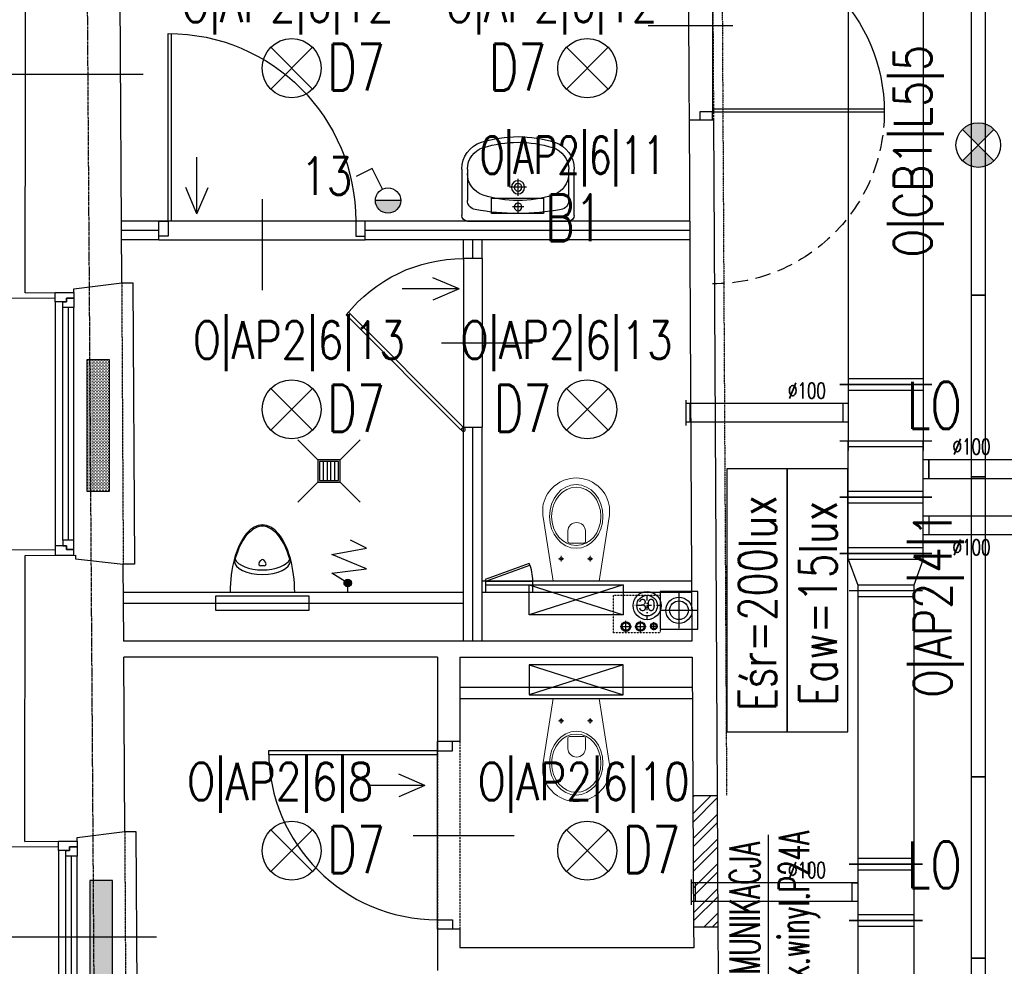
# Model space of a CAD drawing. Header units: inches. Extents: x -281236 to -70395, y 38777 to 102341.
# Tile 110 of 244: x -139571 to -139046, y 49743 to 50248. Entities that reach past the tile are written whole.
import ezdxf
from ezdxf.enums import TextEntityAlignment as Align

# ---------------------------------------------------------------- set-up
doc = ezdxf.new("R2010")
doc.units = ezdxf.units.IN
doc.header["$MEASUREMENT"] = 0
for name, pattern in [('00-inst$0$DASHDOT', [1, 0.5, -0.25, 0, -0.25]), ('CENTER', [2, 1.25, -0.25, 0.25, -0.25]), ('DASHDOT', [1, 0.5, -0.25, 0, -0.25]), ('DASHED', [0.75, 0.5, -0.25]), ('DASHED2', [0.375, 0.25, -0.125]), ('DIVIDE', [31.75, 12.7, -6.35, 0, -6.35, 0, -6.35]), ('HIDDEN', [0.375, 0.25, -0.125])]:
    doc.linetypes.add(name, pattern=pattern)
doc.layers.get('0').update_dxf_attribs({"color": 101})
for name, color, linetype in [('Drz---drzwi', 5, 'Continuous'), ('Drz-widok', 5, 'Continuous'), ('E-90', 6, 'Continuous'), ('E-OPIS-POM', 6, 'Continuous'), ('E35', 6, 'Continuous'), ('Ins-kan', 54, 'Continuous'), ('Ins-went', 141, 'Continuous'), ('Ins-wod', 152, 'Continuous'), ('m-went-wywiew', 1, 'Continuous'), ('Mw-cr-rury', 160, 'DIVIDE'), ('Okn---okna', 5, 'Continuous'), ('Os-osie glowne', 8, 'CENTER'), ('piony_K_nr', 240, 'Continuous'), ('Sc-cegla pelna', 32, 'Continuous'), ('Sc-cegla pelna-hatch', 8, 'Continuous'), ('Sc-gazobeton', 45, 'Continuous'), ('Sc-gk', 120, 'Continuous'), ('Sc-gk-hatch', 8, 'Continuous'), ('Sc-izolacja term-obrys', 132, 'Continuous'), ('Sc-nad', 5, 'DASHED2'), ('Sc-nadproza dzial', 5, 'DASHED2'), ('Sc-nadproza kon', 5, 'DASHED2'), ('stelaż_wc', 64, 'Continuous'), ('Suf-widok', 8, 'Continuous'), ('W-idok', 9, 'Continuous'), ('W-otwor-strop', 126, 'Continuous'), ('Wym-wew', 8, 'Continuous'), ('Wyp-grzejniki', 56, 'Continuous'), ('Wyp-meble', 155, 'Continuous'), ('Wyp-sanitar', 131, 'Continuous')]:
    doc.layers.add(name, color=color, linetype=linetype)
doc.layers.get('Wym-wew').off()
doc.styles.add('KA wymiar', font='romans.shx', dxfattribs={"width": 0.6})
doc.styles.add('ROMANS', font='romans', dxfattribs={"width": 0.85})
doc.styles.add('tab-bud$0$ROMANS', font='romans', dxfattribs={"width": 0.7})
doc.styles.add('TYTUL2', font='ARIAL.TTF')
doc.linetypes.add('BATTING', pattern='A,0.0001,-0.1,[134,ltypeshp.shx,S=0.1,R=0,X=-0.1,Y=0],-0.2,[134,ltypeshp.shx,S=0.1,R=180,X=0.1,Y=0],-0.1', length=0.4001)

# ---------------------------------------------------------------- blocks, each defined once
blk = doc.blocks.new('pow')
for p, q in [((0, 0.5229), (0, -0.5229)), ((-1.0753, 0), (1.7797, 0))]:
    blk.add_line(p, q)
at = {"style": 'KA wymiar', "width": 0.6}
for s, height, p in [('2', 0.18, (-0.1392, -0.2698)), ('m', 0.21, (-0.3332, -0.401))]:
    blk.add_text(s, height=height, dxfattribs=at).set_placement(p)
for tag, p in [('01', (-0.1311, 0.0844)), ('000.00', (-0.3636, -0.401))]:
    blk.add_attdef(tag, text='', height=0.3, dxfattribs=at).set_placement(p, align=Align.RIGHT)
for tag, p in [('POMIESZCZENIE', (0.0709, 0.0844)), ('POSADZKA', (0.0709, -0.401))]:
    blk.add_attdef(tag, p, '', height=0.3, dxfattribs=at)
blk = doc.blocks.new('_0630_DRZWI_100')
at = {"ltscale": 25}
for p, q in [((-4, -5), (-4, 0)), ((-4, 0), (-4, -5)), ((4, 0), (-4, 0)), ((4, -5), (4, 0)), ((4, -5), (4, 0)), ((-4, -105), (-4, -5)), ((-4, -5), (4, -5)), ((-15.7, -55), (32.9, -55)), ((-4, -105), (4, -105)), ((-4, -110), (-4, -105)), ((4, -105), (4, -110)), ((4, -105), (4, -110)), ((4, -110), (-4, -110))]:
    blk.add_line(p, q, dxfattribs=at)
at = {"ltscale": 7}
for p, q in [((-4, -5), (-104, -5)), ((-4, -6.8), (-103.98, -6.8))]:
    blk.add_line(p, q, dxfattribs=at)
blk.add_arc((-4, -5), 100, 180, 270)
blk = doc.blocks.new('_DRZWI_W120')
at = {"ltscale": 25}
for p, q in [((44517.38, 20745.07), (44517.38, 20635.07)), ((44504.38, 20690.07), (44558.38, 20690.07))]:
    blk.add_line(p, q, dxfattribs=at)
at = {"ltscale": 7}
for p, q in [((44517.38, 20637.07), (44407.4, 20637.07)), ((44517.38, 20635.07), (44407.38, 20635.07))]:
    blk.add_line(p, q, dxfattribs=at)
at = {"ltscale": 25}
for points in [[(44525.38, 20750.07), (44517.38, 20750.07), (44517.38, 20745.07), (44525.38, 20745.07)], [(44525.38, 20630.07), (44517.38, 20630.07), (44517.38, 20635.07), (44525.38, 20635.07)]]:
    blk.add_lwpolyline(points, close=True, dxfattribs=at)
blk.add_arc((44517.38, 20635.07), 110, 90, 180, dxfattribs=at)
at = {"linetype": 'DASHED', "ltscale": 20}
blk.add_arc((44517.38, 20635.07), 110, 180, 270, dxfattribs=at)
blk = doc.blocks.new('umywalka_60x45')
at = {"ltscale": 25}
for p, q in [((-27, 0), (27, 0)), ((-30, -27.72), (-30, -3)), ((0, -4.5), (0, -10.5)), ((30, -3), (30, -27.72)), ((3, -7.5), (-3, -7.5)), ((-27, -27.72), (-27, -11.03)), ((0, -13.5), (0, -22.5)), ((27, -11.03), (27, -27.72)), ((4.5, -18), (-4.5, -18))]:
    blk.add_line(p, q, dxfattribs=at)
for centre, radius in [((0, -7.5), 2), ((0, -18), 3.5), ((0, -18), 2)]:
    blk.add_circle(centre, radius, dxfattribs=at)
for centre, radius, start, end in [((27, -3), 3, 0, 90), ((-27, -3), 3, 90, 180), ((0, -129.43), 125.43, 79.4737, 100.5263), ((-22, -11.03), 5, 100.5263, 180), ((22, -11.03), 5, 0, 79.4737), ((-15, -25.28), 12, 107.3129, 180), ((0, -73.4), 62.4, 72.6871, 107.3129), ((15, -25.28), 12, 0, 72.6871), ((-15, -27.72), 15, 180, 252.6871), ((-15, -27.72), 12, 180, 252.6871), ((15, -27.72), 12, 287.3129, 0), ((15, -27.72), 15, 287.3129, 0), ((0, 20.4), 62.4, 252.6871, 287.3129), ((0, 20.4), 65.4, 252.6871, 287.3129)]:
    blk.add_arc(centre, radius, start, end, dxfattribs=at)
blk = doc.blocks.new('_0630_pisuar')
at = {"linetype": 'Continuous'}
for p, q in [((-17.24, 0), (17.24, 0)), ((-0.87, -14.1), (0.87, -14.1)), ((-1.75, -15.85), (-0.88, -17.02)), ((1.75, -15.85), (0.88, -17.02))]:
    blk.add_line(p, q, dxfattribs=at)
for centre, start, end in [((-0.87, -15.2), 90, 216.8823), ((0.87, -15.2), 323.1177, 90), ((0, -16.36), 216.8823, 323.1177)]:
    blk.add_arc(centre, 1.09, start, end, dxfattribs=at)
for centre, major_axis, ratio, start_param, end_param in [((0, 0), (0, -36), 0.478823, 4.712389, 7.853982), ((0, -16.84), (-14.92, 0), 0.492275, 3.141593, 6.283185), ((0, -19.29), (-14.92, 0), 0.492275, 3.348063, 6.076813)]:
    blk.add_ellipse(centre, major_axis=major_axis, ratio=ratio, start_param=start_param, end_param=end_param, dxfattribs=at)
blk.add_spline([(-14.92, -16.84), (-5.95, -32.9), (0.03, -35.33), (5.88, -32.9), (14.92, -16.84)], degree=3, dxfattribs=at)
blk = doc.blocks.new('_ODWODNIENIE_KRATKA')
for p, q in [((-12, 0), (-22.61, 10.61)), ((0, 0), (10.61, 10.61)), ((-11, -2.99), (-1, -2.99)), ((-1, -4.99), (-11, -4.99)), ((-11, -6.99), (-1, -6.99)), ((-1, -8.99), (-11, -8.99)), ((-22.61, -22.6), (-12, -11.99)), ((10.61, -22.6), (0, -11.99))]:
    blk.add_line(p, q)
for points in [[(0, -11.99), (0, 0), (-12, 0), (-12, -11.99)], [(-1, -10.99), (-1, -1), (-11, -1), (-11, -10.99)]]:
    blk.add_lwpolyline(points, close=True)
blk = doc.blocks.new('_dz1')
at = {"ltscale": 7}
for p, q in [((-7, 0), (-7, 90)), ((-5, 0), (-5, 90))]:
    blk.add_line(p, q, dxfattribs=at)
at = {"ltscale": 25}
for p, q in [((-50, 13), (-50, -41)), ((-95, 0), (-5, 0)), ((-5, 0), (0, 0)), ((-95, -8), (-100, -8)), ((-5, -8), (0, -8))]:
    blk.add_line(p, q, dxfattribs=at)
for points in [[(-100, -8), (-100, 0), (-95, 0), (-95, -8)], [(0, -8), (0, 0), (-5, 0), (-5, -8)]]:
    blk.add_lwpolyline(points, close=True, dxfattribs=at)
blk.add_arc((-5, 0), 90, 90, 180, dxfattribs=at)
blk = doc.blocks.new('ramiak140')
at = {"layer": 'Okn---okna'}
for p, q in [((-10, 135), (-10, 5)), ((-6, 8), (-6, 132)), ((-3, 8), (-3, 132)), ((0, 8), (0, 132))]:
    blk.add_line(p, q, dxfattribs=at)
for points in [[(-10, 135), (-10, 140), (0, 140), (0, 137), (-4, 137), (-4, 135)], [(-6, 132), (-6, 135), (-4, 135), (-4, 137), (0, 137), (0, 135), (0, 132)], [(-6, 8), (-6, 5), (-4, 5), (-4, 3), (0, 3), (0, 5), (0, 8)], [(-10, 5), (-10, 0), (0, 0), (0, 3), (-4, 3), (-4, 5)]]:
    blk.add_lwpolyline(points, close=True, dxfattribs=at)
blk = doc.blocks.new('_jhgjdfjghsdjgfhjfgjkfghgf')
at = {"ltscale": 25}
for p, q in [((0, 91.14), (0, 1.14)), ((11.7, 46.14), (-36.9, 46.14))]:
    blk.add_line(p, q, dxfattribs=at)
at = {"ltscale": 7}
for p, q in [((0, 1.14), (61.33, 62.47)), ((1.27, -0.13), (62.47, 61.07))]:
    blk.add_line(p, q, dxfattribs=at)
blk.add_circle((0, 0), 1)
blk.add_arc((0.02, 11.25), 79.88, 38.5768, 90.0142, dxfattribs=at)
blk = doc.blocks.new('_gslkflhklgj')
at = {"linetype": '00-inst$0$DASHDOT', "ltscale": 5}
for p, q in [((0, -7.5), (0, 7.5)), ((7.5, 0), (-7.5, 0))]:
    blk.add_line(p, q, dxfattribs=at)
for radius in [7.5, 5.5]:
    blk.add_circle((0, 0), radius)
blk = doc.blocks.new('_KOLO_WC_PODWIESZONE')
at = {"lineweight": 0}
for p, q in [((-12.21, 0), (-17.15, -30.7)), ((-12.21, 0), (12.21, 0)), ((12.21, 0), (17.15, -30.7)), ((-8.01, -11.98), (-9.42, -11.98)), ((-8.01, -11.98), (-8.01, -10.54)), ((-8.01, -11.98), (-6.53, -11.98)), ((-8.01, -11.98), (-8.01, -13.41)), ((7.49, -11.98), (6.08, -11.98)), ((7.49, -11.98), (7.49, -10.54)), ((7.49, -11.98), (8.97, -11.98)), ((7.49, -11.98), (7.49, -13.41)), ((-3.5, -20.21), (4, -20.21)), ((-4.44, -21.51), (-4.44, -26.77)), ((4.94, -21.51), (4.94, -26.77)), ((-17.15, -30.7), (-17.82, -35.14)), ((17.15, -30.7), (17.82, -35.14)), ((-17.82, -35.14), (-17.77, -39.69)), ((17.82, -35.14), (17.77, -39.69)), ((-17.77, -39.69), (-17.51, -41.08)), ((-17.51, -41.08), (-17.12, -42.53)), ((17.51, -41.08), (17.12, -42.53)), ((17.77, -39.69), (17.51, -41.08)), ((-17.12, -42.53), (-16.6, -43.93)), ((-16.6, -43.93), (-15.97, -45.29)), ((-15.97, -45.29), (-15.22, -46.59)), ((-15.22, -46.59), (-14.37, -47.83)), ((15.22, -46.59), (14.37, -47.83)), ((15.97, -45.29), (15.22, -46.59)), ((16.6, -43.93), (15.97, -45.29)), ((17.12, -42.53), (16.6, -43.93)), ((-14.37, -47.83), (-13.41, -48.99)), ((-13.41, -48.99), (-11.77, -50.6)), ((-11.77, -50.6), (-10, -51.94)), ((-10, -51.94), (-8.71, -52.72)), ((10, -51.94), (8.71, -52.72)), ((11.77, -50.6), (10, -51.94)), ((13.41, -48.99), (11.77, -50.6)), ((14.37, -47.83), (13.41, -48.99)), ((-8.71, -52.72), (-6.54, -53.77)), ((-6.54, -53.77), (-5.07, -54.25)), ((-5.07, -54.25), (-3.02, -54.72)), ((-3.02, -54.72), (-1.52, -54.92)), ((-1.52, -54.92), (0, -55)), ((1.52, -54.92), (0, -55)), ((3.02, -54.72), (1.52, -54.92)), ((5.07, -54.25), (3.02, -54.72)), ((6.54, -53.77), (5.07, -54.25)), ((8.71, -52.72), (6.54, -53.77))]:
    blk.add_line(p, q, dxfattribs=at)
for centre, radius, start, end in [((-3.24, -21.39), 1.2, 102.2339, 185.8899), ((3.75, -21.39), 1.2, 354.1101, 77.7661), ((0.25, -26.54), 4.7, 182.8022, 357.1978)]:
    blk.add_arc(centre, radius, start, end, dxfattribs=at)
for centre in [(-8.01, -11.98), (7.49, -11.98)]:
    blk.add_ellipse(centre, major_axis=(0.599, 0.599), ratio=1, start_param=5.497787, end_param=11.780972, dxfattribs=at)
for major_axis, ratio in [((0, -17), 0.838235), ((0, -15.54), 0.845174)]:
    blk.add_ellipse((0.05, -34.5), major_axis=major_axis, ratio=ratio, dxfattribs=at)
blk = doc.blocks.new('grzejnik_100')
at = {"layer": 'Wyp-grzejniki'}
h = blk.add_hatch(dxfattribs=at)
h.set_pattern_fill('DOTS', color=256, scale=0.5, style=0)
h.set_pattern_definition([(0, (-77492.90915, 37823.9399), (0.396875, 0.79375), [0, -0.79375])])
h.paths.add_polyline_path([(0, -100), (12, -100), (12, 0), (0, 0)])
blk.add_lwpolyline([(12, 0), (0, 0), (0, -100), (12, -100)], close=True, dxfattribs=at)
blk = doc.blocks.new('W100')
at = {"layer": 'm-went-wywiew', "color": 254, "linetype": 'HIDDEN'}
for p, q in [((-142045.2, 41103.63), (-142045.2, 41084.06)), ((-142054.98, 41093.85), (-142035.42, 41093.85))]:
    blk.add_line(p, q, dxfattribs=at)
at = {"layer": 'm-went-wywiew', "color": 254}
blk.add_circle((-142045.2, 41093.85), 7, dxfattribs=at)
at = {"layer": 'm-went-wywiew'}
blk.add_circle((-142045.2, 41093.85), 5, dxfattribs=at)
blk = doc.blocks.new('_vxkdjhgkljhkgjhk')
for q in [(14.01, 6.02), (30.24, 0)]:
    blk.add_line((0, 0), q)
blk = doc.blocks.new('pion_woda')
at = {"layer": 'Ins-wod'}
for p, q in [((3, 0), (-3, 0)), ((0, 3), (0, -3))]:
    blk.add_line(p, q, dxfattribs=at)
for centre, radius in [((0, 0.02), 2.55), ((0, 0), 2)]:
    blk.add_circle(centre, radius, dxfattribs=at)
blk = doc.blocks.new('pion_mały')
at = {"layer": 'Ins-wod'}
for p, q in [((0, 2.08), (0, -2.12)), ((2.1, -0.02), (-2.1, -0.02))]:
    blk.add_line(p, q, dxfattribs=at)
for centre, radius in [((0, 0), 1.79), ((0, -0.02), 1.4)]:
    blk.add_circle(centre, radius, dxfattribs=at)
blk = doc.blocks.new('WW_piony')
for name, p in [('pion_mały', (0, 0)), ('pion_woda', (7.18, 0.12)), ('pion_woda', (14.93, 0.15))]:
    blk.add_blockref(name, p)
blk = doc.blocks.new('rewizja')
at = {"layer": 'Wyp-meble'}
for p, q in [((-25, 6), (-25, 0)), ((-25, 6), (0, 6)), ((0, 6), (0, 0)), ((-25, 4), (-25, 2)), ((0, 2), (-25, 2)), ((0, 0), (-25, 0))]:
    blk.add_line(p, q, dxfattribs=at)
blk.add_lwpolyline([(-23.15, -9.49), (0.34, -0.94), (0, 0), (-23.49, -8.55)], close=True, dxfattribs=at)
blk.add_arc((0, 0), 25, 180, 202.2924, dxfattribs=at)
blk = doc.blocks.new('G_70')
at = {"layer": 'Wyp-grzejniki'}
h = blk.add_hatch(dxfattribs=at)
h.set_pattern_fill('DOTS', color=256, scale=0.5, angle=90, style=0)
h.set_pattern_definition([(90, (-37823.9399, -77504.90915), (-0.79375, 0.396875), [0, -0.79375])])
h.paths.add_polyline_path([(70, 0), (0, 0), (0, -12), (70, -12)])
blk.add_lwpolyline([(0, 0), (0, -12), (70, -12), (70, 0)], close=True, dxfattribs=at)

msp = doc.modelspace()

# ---------------------------------------------------------------- hatches: boundary and pattern name
at = {"layer": 'E35'}
h = msp.add_hatch(color=256, dxfattribs=at)
edge = h.paths.add_edge_path()
edge.add_arc((-139059.43, 50181.14), 11.88, 225, 315)
edge.add_line((-139051.03, 50172.74), (-139059.43, 50181.14))
edge.add_line((-139059.43, 50181.14), (-139067.83, 50172.74))
edge = h.paths.add_edge_path()
edge.add_arc((-139059.43, 50181.14), 11.88, 45, 135)
edge.add_line((-139067.83, 50189.54), (-139059.43, 50181.14))
edge.add_line((-139059.43, 50181.14), (-139051.03, 50189.54))
msp.add_hatch(color=256, dxfattribs=at).paths.add_polyline_path([(-139380.93, 50151.57, 1), (-139367.43, 50151.57)])
at = {"layer": 'Ins-kan'}
msp.add_hatch(color=256, dxfattribs=at).paths.add_polyline_path([(-139393.65, 49947.65, 1), (-139397.65, 49947.65, 1)])
at = {"layer": 'Sc-cegla pelna-hatch'}
h = msp.add_hatch(dxfattribs=at)
h.set_pattern_fill('ANSI32', color=256, scale=25, style=0)
h.paths.add_polyline_path([(-139198.63, 49834.26), (-139211.63, 49834.26), (-139211.33, 49782.74), (-139198.33, 49782.74)])
h.paths.add_polyline_path([(-139198.33, 49782.74), (-139211.33, 49782.74), (-139211.22, 49764.26), (-139198.22, 49764.26)])

# ---------------------------------------------------------------- linework, layer by layer
at = {"color": 0, "linetype": 'ByBlock', "lineweight": -2}
for p, q in [((-139123.73, 49913.44), (-139123.73, 49797.74)), ((-139093.73, 49913.44), (-139093.73, 49797.74))]:
    msp.add_line(p, q, dxfattribs=at)
at = {"color": 4, "linetype": 'Continuous'}
for p, q in [((-139093.73, 49800.74), (-139123.73, 49800.74)), ((-139093.73, 49800.74), (-139123.73, 49800.74)), ((-139123.73, 49794.74), (-139093.73, 49794.74))]:
    msp.add_line(p, q, dxfattribs=at)
at = {"color": 1, "linetype": 'Continuous', "lineweight": -2}
for p, q in [((-139089.23, 49797.74), (-139128.23, 49797.74)), ((-139128.23, 49797.74), (-139089.23, 49797.74))]:
    msp.add_line(p, q, dxfattribs=at)
at = {"layer": 'E35'}
for p, q in [((-139414.42, 50233.29), (-139436.7, 50211.02)), ((-139414.42, 50211.02), (-139436.7, 50233.29)), ((-139256.82, 50233.29), (-139279.09, 50211.02)), ((-139256.82, 50211.02), (-139279.09, 50233.29)), ((-139698.87, 50219.04), (-139504.82, 50219.04)), ((-139051.03, 50189.54), (-139067.83, 50172.74)), ((-139051.03, 50172.74), (-139067.83, 50189.54)), ((-139382.73, 50168.64), (-139391.26, 50164.36)), ((-139377.2, 50157.6), (-139382.73, 50168.64)), ((-139367.43, 50151.57), (-139380.93, 50151.57)), ((-139414.42, 50051.39), (-139436.7, 50029.11)), ((-139414.42, 50029.11), (-139436.7, 50051.39)), ((-139256.82, 50051.39), (-139279.09, 50029.11)), ((-139256.82, 50029.11), (-139279.09, 50051.39)), ((-139414.42, 49816.04), (-139436.7, 49793.77)), ((-139414.42, 49793.77), (-139436.7, 49816.04)), ((-139256.82, 49816.04), (-139279.09, 49793.77)), ((-139256.82, 49793.77), (-139279.09, 49816.04)), ((-139684.83, 49758.9), (-139497.68, 49758.9))]:
    msp.add_line(p, q, dxfattribs=at)
for points in [[(-139063.28, 50101.14), (-139055.58, 50101.14), (-139055.58, 50261.14), (-139063.28, 50261.14)], [(-139318.95, 50144.65), (-139318.95, 50152.93), (-139291.26, 50152.93), (-139291.26, 50144.65)], [(-139063.28, 50004.34), (-139055.58, 50004.34), (-139055.58, 50101.14), (-139063.28, 50101.14)], [(-139063.28, 49844.34), (-139055.58, 49844.34), (-139055.58, 50004.34), (-139063.28, 50004.34)], [(-139063.28, 49747.54), (-139055.58, 49747.54), (-139055.58, 49844.34), (-139063.28, 49844.34)], [(-139063.28, 49587.54), (-139055.58, 49587.54), (-139055.58, 49747.54), (-139063.28, 49747.54)]]:
    msp.add_lwpolyline(points, close=True, dxfattribs=at)
at = {"layer": 'E35', "linetype": 'Continuous', "ltscale": 0.3}
for points in [[(-139161.32, 49868.23), (-139161.32, 50008.56), (-139193.59, 50008.56), (-139193.59, 49868.23)], [(-139129.04, 49868.23), (-139129.04, 50008.56), (-139161.32, 50008.56), (-139161.32, 49868.23)]]:
    msp.add_lwpolyline(points, close=True, dxfattribs=at)
at = {"layer": 'E35'}
for centre, radius in [((-139425.56, 50222.15), 15.75), ((-139267.95, 50222.15), 15.75), ((-139059.43, 50181.14), 11.88), ((-139374.18, 50151.57), 6.75), ((-139425.56, 50040.25), 15.75), ((-139267.95, 50040.25), 15.75), ((-139425.56, 49804.91), 15.75), ((-139267.95, 49804.91), 15.75)]:
    msp.add_circle(centre, radius, dxfattribs=at)
at = {"layer": 'Ins-kan'}
msp.add_lwpolyline([(-139395.65, 49942.65), (-139395.65, 49947.65), (-139404.13, 49952.95), (-139385.65, 49955.22), (-139404.13, 49962.82), (-139385.65, 49966.15), (-139394.16, 49970.42)], dxfattribs=at)
msp.add_circle((-139395.65, 49947.65), 2, dxfattribs=at)
at = {"layer": 'Ins-went'}
for p, q in [((-139128.73, 50412.9), (-139128.73, 50018.34)), ((-139088.73, 50412.9), (-139088.73, 50018.34)), ((-139084.23, 50053.45), (-139133.23, 50053.45)), ((-139133.23, 50053.45), (-139084.23, 50053.45)), ((-139088.73, 50056.45), (-139128.73, 50056.45)), ((-139128.73, 50050.45), (-139088.73, 50050.45)), ((-139215.26, 50031.7), (-139215.26, 50045.2)), ((-139211.76, 50043.45), (-139215.26, 50043.45)), ((-139213.26, 50043.45), (-139213.26, 50033.45)), ((-139128.73, 50043.45), (-139211.76, 50043.45)), ((-139131.73, 50043.45), (-139131.73, 50033.45)), ((-139211.76, 50033.45), (-139215.26, 50033.45)), ((-139128.73, 50033.45), (-139211.76, 50033.45)), ((-139133.23, 50023.45), (-139084.23, 50023.45)), ((-139128.73, 49993.45), (-139128.73, 50023.45)), ((-139128.73, 50020.45), (-139088.73, 50020.45)), ((-139088.73, 49993.45), (-139088.73, 50023.45)), ((-139088.73, 50013.44), (-138940.14, 50013.44)), ((-139085.73, 50013.45), (-139085.73, 50003.45)), ((-139085.73, 50003.44), (-139085.73, 50013.44)), ((-139088.73, 50003.44), (-138940.14, 50003.44)), ((-139088.73, 49996.45), (-139128.73, 49996.45)), ((-139133.23, 49993.45), (-139084.23, 49993.45)), ((-139084.23, 49993.45), (-139133.23, 49993.45)), ((-139128.73, 49963.45), (-139128.73, 49993.45)), ((-139128.73, 49990.45), (-139088.73, 49990.45)), ((-139088.73, 49963.45), (-139088.73, 49993.45)), ((-139088.73, 49983.45), (-138959.36, 49983.45)), ((-139085.73, 49983.45), (-139085.73, 49973.45)), ((-139088.73, 49973.45), (-138959.36, 49973.45)), ((-139133.23, 49963.45), (-139084.23, 49963.45)), ((-139084.23, 49963.45), (-139133.23, 49963.45)), ((-139088.73, 49966.45), (-139128.73, 49966.45)), ((-139128.73, 49960.45), (-139128.73, 49963.45)), ((-139088.73, 49960.45), (-139088.73, 49963.45)), ((-139128.73, 49960.45), (-139088.73, 49960.45)), ((-139128.73, 49960.45), (-139123.73, 49946.45)), ((-139088.73, 49960.45), (-139093.73, 49946.45)), ((-139089.23, 49943.45), (-139128.23, 49943.45)), ((-139093.73, 49946.45), (-139123.73, 49946.45)), ((-139123.73, 49946.45), (-139123.73, 49943.45)), ((-139123.73, 49943.45), (-139123.73, 49797.74)), ((-139093.73, 49946.45), (-139093.73, 49943.45)), ((-139093.73, 49943.45), (-139093.73, 49797.74)), ((-139123.73, 49940.45), (-139093.73, 49940.45)), ((-139089.23, 49797.74), (-139128.23, 49797.74)), ((-139123.73, 49797.74), (-139123.73, 49767.74)), ((-139093.73, 49797.74), (-139093.73, 49767.74)), ((-139212.36, 49775.99), (-139212.36, 49789.49)), ((-139210.36, 49787.74), (-139212.36, 49787.74)), ((-139123.73, 49787.74), (-139210.36, 49787.74)), ((-139210.36, 49787.74), (-139210.36, 49777.74)), ((-139126.73, 49777.74), (-139126.73, 49787.74)), ((-139126.73, 49787.74), (-139123.73, 49787.74)), ((-139210.36, 49777.74), (-139212.36, 49777.74)), ((-139123.73, 49777.74), (-139210.36, 49777.74)), ((-139123.73, 49777.74), (-139209.36, 49777.74)), ((-139123.73, 49777.74), (-139126.73, 49777.74)), ((-139093.73, 49770.74), (-139123.73, 49770.74)), ((-139089.23, 49767.74), (-139128.23, 49767.74)), ((-139128.23, 49767.74), (-139089.23, 49767.74)), ((-139123.73, 49767.74), (-139123.73, 49663.04)), ((-139123.73, 49764.74), (-139093.73, 49764.74)), ((-139093.73, 49767.74), (-139093.73, 49663.04))]:
    msp.add_line(p, q, dxfattribs=at)
at = {"layer": 'Os-osie glowne'}
msp.add_line((-139518.63, 47893.27), (-139545.97, 51985.69), dxfattribs=at)
at = {"layer": 'Sc-cegla pelna'}
for p, q in [((-139516.22, 50107.66), (-139517.16, 50276.65)), ((-139213.63, 50194.65), (-139213.02, 50086.66)), ((-139213.63, 50194.65), (-139200.62, 50194.65)), ((-139213.02, 50086.66), (-139212.09, 49916.65)), ((-139515.17, 49916.65), (-139515.4, 49957.65)), ((-139212.09, 49916.65), (-139515.22, 49916.65)), ((-139347.85, 49908.1), (-139515.12, 49908.1)), ((-139514.61, 49815.1), (-139515.12, 49908.1)), ((-139347.85, 49908.1), (-139347.85, 49863.1)), ((-139335.85, 49908.1), (-139335.85, 49863.1)), ((-139335.85, 49863.1), (-139347.85, 49863.1)), ((-139211.63, 49834.26), (-139198.6, 49834.26)), ((-139347.85, 49763.1), (-139347.85, 49741.1)), ((-139335.85, 49763.1), (-139347.85, 49763.1)), ((-139335.85, 49763.1), (-139335.85, 49753.1)), ((-139211.22, 49764.26), (-139198.22, 49764.26)), ((-139211.16, 49753.1), (-139335.85, 49753.1))]:
    msp.add_line(p, q, dxfattribs=at)
for points in [[(-139567.62, 50102.36), (-139567.38, 50329.67)], [(-139200.62, 50194.65), (-139198.63, 49834.26)], [(-139567.62, 50102.36), (-139541.67, 50102.5), (-139541.68, 50104.5), (-139516.22, 50107.66)], [(-139567.93, 49809.8), (-139567.77, 49962.36)], [(-139567.77, 49962.36), (-139540.9, 49962.51), (-139540.89, 49960.51), (-139515.4, 49957.65)], [(-139335.85, 49908.1), (-139212.04, 49908.1), (-139211.63, 49834.26)], [(-139567.93, 49809.8), (-139540, 49809.95), (-139540.01, 49811.95), (-139514.61, 49815.1)], [(-139211.22, 49764.26), (-139211.16, 49753.1)], [(-139198.22, 49764.26), (-139198.08, 49739.1)]]:
    msp.add_lwpolyline(points, dxfattribs=at)
at = {"layer": 'Sc-gazobeton'}
for points in [[(-139211.63, 49834.26), (-139211.22, 49764.26)], [(-139198.63, 49834.26), (-139198.22, 49764.26)]]:
    msp.add_lwpolyline(points, dxfattribs=at)
at = {"layer": 'Sc-gk'}
for p, q in [((-139496.38, 50140.65), (-139516.43, 50140.65)), ((-139496.38, 50130.65), (-139496.38, 50140.65)), ((-139213.32, 50140.65), (-139386.38, 50140.65)), ((-139386.38, 50130.65), (-139386.38, 50140.65)), ((-139496.38, 50130.65), (-139516.38, 50130.65)), ((-139213.27, 50130.65), (-139386.38, 50130.65)), ((-139334.02, 50120.65), (-139334.02, 50130.65)), ((-139324.02, 50120.65), (-139324.02, 50130.65)), ((-139324.02, 50120.65), (-139334.02, 50120.65)), ((-139324.02, 50030.65), (-139334.02, 50030.65)), ((-139334.02, 49916.65), (-139334.02, 50030.65)), ((-139324.02, 49916.65), (-139324.02, 50030.65)), ((-139212.26, 49948.65), (-139324.02, 49948.65)), ((-139334.02, 49942.65), (-139515.29, 49942.65)), ((-139212.23, 49942.65), (-139324.02, 49942.65)), ((-139334.02, 49936.65), (-139515.29, 49936.65)), ((-139335.85, 49892.1), (-139211.95, 49892.1)), ((-139335.85, 49886.1), (-139211.92, 49886.1))]:
    msp.add_line(p, q, dxfattribs=at)
at = {"layer": 'Sc-gk-hatch', "linetype": 'BATTING', "ltscale": 0.22}
for p, q in [((-139496.38, 50135.65), (-139516.43, 50135.65)), ((-139213.32, 50135.65), (-139386.38, 50135.65)), ((-139329.02, 50121.3), (-139329.02, 50130.65)), ((-139329.02, 49916.65), (-139329.02, 50030.65))]:
    msp.add_line(p, q, dxfattribs=at)
at = {"layer": 'Sc-izolacja term-obrys'}
for points in [[(-139551.67, 50099.45), (-139577.62, 50099.31), (-139577.38, 50332.67), (-139543.66, 50332.65)], [(-139550, 49806.9), (-139577.93, 49806.75), (-139577.76, 49965.31), (-139551.67, 49965.45)]]:
    msp.add_lwpolyline(points, dxfattribs=at)
at = {"layer": 'Sc-nad'}
for p, q in [((-139496.38, 50130.65), (-139386.38, 50130.65)), ((-139324.02, 50120.65), (-139324.02, 50030.65))]:
    msp.add_line(p, q, dxfattribs=at)
at = {"layer": 'Sc-nad', "ltscale": 4}
for p, q in [((-139347.85, 49863.1), (-139347.85, 49763.1)), ((-139335.85, 49863.1), (-139335.85, 49763.1))]:
    msp.add_line(p, q, dxfattribs=at)
at = {"layer": 'Sc-nad'}
msp.add_lwpolyline([(-139214.22, 50294.65), (-139213.63, 50194.65)], dxfattribs=at)
at = {"layer": 'Sc-nad', "ltscale": 4}
msp.add_lwpolyline([(-139201.18, 50294.65), (-139200.62, 50194.65)], dxfattribs=at)
at = {"layer": 'Sc-nadproza dzial', "ltscale": 4}
msp.add_line((-139334.02, 50120.65), (-139334.02, 50030.65), dxfattribs=at)
at = {"layer": 'Sc-nadproza kon', "linetype": 'DASHDOT', "ltscale": 0.5}
for p, q in [((-139516.22, 50107.66), (-139515.4, 49957.65)), ((-139514.61, 49815.1), (-139513.78, 49665.1))]:
    msp.add_line(p, q, dxfattribs=at)
at = {"layer": 'stelaż_wc', "ltscale": 5}
for p, q in [((-139298.86, 49946.65), (-139248.86, 49930.65)), ((-139248.86, 49946.65), (-139298.86, 49930.65)), ((-139298.86, 49904.1), (-139248.86, 49888.1)), ((-139248.86, 49904.1), (-139298.86, 49888.1))]:
    msp.add_line(p, q, dxfattribs=at)
for points in [[(-139298.86, 49946.65), (-139248.86, 49946.65), (-139248.86, 49930.65), (-139298.86, 49930.65)], [(-139416.19, 49940.65), (-139466.19, 49940.65), (-139466.19, 49933.15), (-139416.19, 49933.15)], [(-139298.86, 49888.1), (-139248.86, 49888.1), (-139248.86, 49904.1), (-139298.86, 49904.1)]]:
    msp.add_lwpolyline(points, close=True, dxfattribs=at)
at = {"layer": 'Suf-widok', "linetype": 'DIVIDE', "ltscale": 0.02}
msp.add_lwpolyline([(-139193.58, 50300.65), (-139196.2, 50300.65), (-139193.63, 49834.29)], dxfattribs=at)
at = {"layer": 'W-idok'}
for p, q in [((-139516.22, 50107.66), (-139510.22, 50107.66)), ((-139510.22, 50107.66), (-139509.4, 49957.68)), ((-139509.4, 49957.68), (-139515.4, 49957.65)), ((-139514.61, 49815.1), (-139508.61, 49815.14)), ((-139508.61, 49815.14), (-139507.78, 49665.12))]:
    msp.add_line(p, q, dxfattribs=at)
at = {"layer": 'W-otwor-strop', "linetype": 'Continuous'}
msp.add_lwpolyline([(-139229.02, 49923.1), (-139209.02, 49923.1), (-139209.02, 49943.1), (-139229.02, 49943.1)], close=True, dxfattribs=at)
at = {"layer": 'W-otwor-strop', "linetype": 'DASHED2', "ltscale": 0.3}
msp.add_lwpolyline([(-139254.02, 49921.1), (-139254.02, 49941.1), (-139229.02, 49941.1), (-139229.02, 49921.1)], close=True, dxfattribs=at)

# ---------------------------------------------------------------- block references
at = {"rotation": 180}
for name, p in [('rewizja', (-139322.02, 49948.65)), ('WW_piony', (-139232.41, 49924.58))]:
    msp.add_blockref(name, p, dxfattribs=at)
at = {"layer": 'Drz---drzwi', "xscale": -0.8333333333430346, "yscale": 0.8333333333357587, "zscale": 0.8333333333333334}
msp.add_blockref('_DRZWI_W120', (-102103.39, 33002.93), dxfattribs=at)
at = {"layer": 'Drz---drzwi', "xscale": -1, "rotation": 90}
msp.add_blockref('_0630_DRZWI_100', (-139496.38, 50136.65), dxfattribs=at)
at = {"layer": 'Drz---drzwi', "xscale": -1}
msp.add_blockref('_jhgjdfjghsdjgfhjfgjkfghgf', (-139334.01, 50029.51), dxfattribs=at)
at = {"layer": 'Drz-widok', "rotation": 90}
msp.add_blockref('_dz1', (-139347.85, 49863.1), dxfattribs=at)
at = {"layer": 'E-OPIS-POM', "xscale": 54, "yscale": 54, "zscale": 54, "rotation": 90}
msp.add_blockref('pow', (-139171.3, 49717.21), dxfattribs=at).add_auto_attribs({'000.00': '50,99', '01': '28/01', 'POMIESZCZENIE': 'KOMUNIKACJA', 'POSADZKA': 'wyk.winyl.P24A'})
at = {"layer": 'Ins-kan', "rotation": 270}
msp.add_blockref('_ODWODNIENIE_KRATKA', (-139399.66, 50001.37), dxfattribs=at)
at = {"layer": 'Ins-kan'}
msp.add_blockref('_gslkflhklgj', (-139236.02, 49935.59), dxfattribs=at)
at = {"layer": 'Ins-went', "linetype": 'DASHED', "ltscale": 0.6}
for p, rotation in [((-139476.08, 50144.53), 90), ((-139336.33, 50104.44), 180), ((-139354.5, 49839.69), 180)]:
    msp.add_blockref('_vxkdjhgkljhkgjhk', p, dxfattribs=dict(at, rotation=rotation))
at = {"layer": 'Ins-went', "linetype": 'DASHED', "ltscale": 0.6, "xscale": -1, "rotation": 270}
msp.add_blockref('_vxkdjhgkljhkgjhk', (-139476.08, 50144.53), dxfattribs=at)
at = {"layer": 'Ins-went', "linetype": 'DASHED', "ltscale": 0.6, "xscale": -1}
for p in [(-139336.33, 50104.44), (-139354.5, 49839.69)]:
    msp.add_blockref('_vxkdjhgkljhkgjhk', p, dxfattribs=at)
at = {"layer": 'm-went-wywiew'}
msp.add_blockref('W100', (2826.18, 8839.26), dxfattribs=at)
at = {"layer": 'Mw-cr-rury', "color": 60, "ltscale": 0.7, "rotation": 270}
msp.add_blockref('_ODWODNIENIE_KRATKA', (-139399.66, 50001.37), dxfattribs=at)
at = {"layer": 'Okn---okna'}
for p in [(-139541.67, 49962.5), (-139540, 49669.95)]:
    msp.add_blockref('ramiak140', p, dxfattribs=at)
at = {"layer": 'Wym-wew', "rotation": 90}
msp.add_blockref('G_70', (-139534.8, 49996.65), dxfattribs=at)
at = {"layer": 'Wyp-grzejniki'}
msp.add_blockref('grzejnik_100', (-139533.19, 49789.09), dxfattribs=at)
at = {"layer": 'Wyp-sanitar', "xscale": -1}
for name, p, rotation in [('umywalka_60x45', (-139304.85, 50140.65), 180.0077770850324), ('_KOLO_WC_PODWIESZONE', (-139273.86, 49948.65), 180)]:
    msp.add_blockref(name, p, dxfattribs=dict(at, rotation=rotation))
at = {"layer": 'Wyp-sanitar', "rotation": 180}
msp.add_blockref('_0630_pisuar', (-139441.19, 49942.65), dxfattribs=at)
at = {"layer": 'Wyp-sanitar'}
msp.add_blockref('_KOLO_WC_PODWIESZONE', (-139273.86, 49886.1), dxfattribs=at)

# ---------------------------------------------------------------- texts
at = {"layer": 'E-90', "style": 'ROMANS'}
for s, rotation, width, p in [('O|AP2|6|12', 0, 0.8, (-139427.82, 50255.27)), ('O|AP2|6|12', 0, 0.8, (-139287.11, 50255.27)), ('O|CB1|L5|5', 90, 0.8, (-139092.99, 50177.92)), ('O|AP2|6|11', 0, 0.7, (-139275.78, 50174.33)), ('13', 0, 0.8, (-139406.93, 50164.68)), ('O|AP2|6|13', 0, 0.8, (-139421.71, 50075.76)), ('O|AP2|6|13', 0, 0.8, (-139279, 50075.76)), ('Eśr=200lux', 90, 0.75, (-139177.16, 49936.88)), ('Eaw=15lux', 90, 0.75, (-139144.88, 49936.88)), ('O|AP2|4|1', 90, 0.8, (-139082.34, 49936.27)), ('O|AP2|6|8', 0, 0.8, (-139431.64, 49840.42)), ('O|AP2|6|10', 0, 0.8, (-139269.87, 49840.42))]:
    msp.add_text(s, height=20, rotation=rotation, dxfattribs=dict(at, width=width)).set_placement(p, align=Align.MIDDLE)
at = {"layer": 'E35', "style": 'ROMANS', "width": 0.7}
for s, p in [('D7', (-139391.2, 50222.72)), ('D7', (-139305.07, 50222.72)), ('B1', (-139274.97, 50142.35)), ('LO', (-139082.93, 50042.34)), ('D7', (-139391.2, 50040.82)), ('D7', (-139302.41, 50040.82)), ('D7', (-139391.2, 49805.47)), ('D7', (-139233.59, 49805.47)), ('LO', (-139082.93, 49797.37))]:
    msp.add_text(s, height=25, dxfattribs=at).set_placement(p, align=Align.MIDDLE)
at = {"layer": 'Ins-went', "style": 'tab-bud$0$ROMANS', "width": 0.7}
for p in [(-139160.9, 50046.03), (-139073.12, 50016.18), (-139073.12, 49962.44), (-139160.9, 49790.35)]:
    msp.add_text('%%c100', height=8.424, dxfattribs=at).set_placement(p)
at = {"layer": 'piony_K_nr', "style": 'TYTUL2', "width": 0.9}
msp.add_text('30', height=6.5, dxfattribs=at).set_placement((-139240.68, 49932.68, -76.7))

doc.saveas('drawing.dxf')
